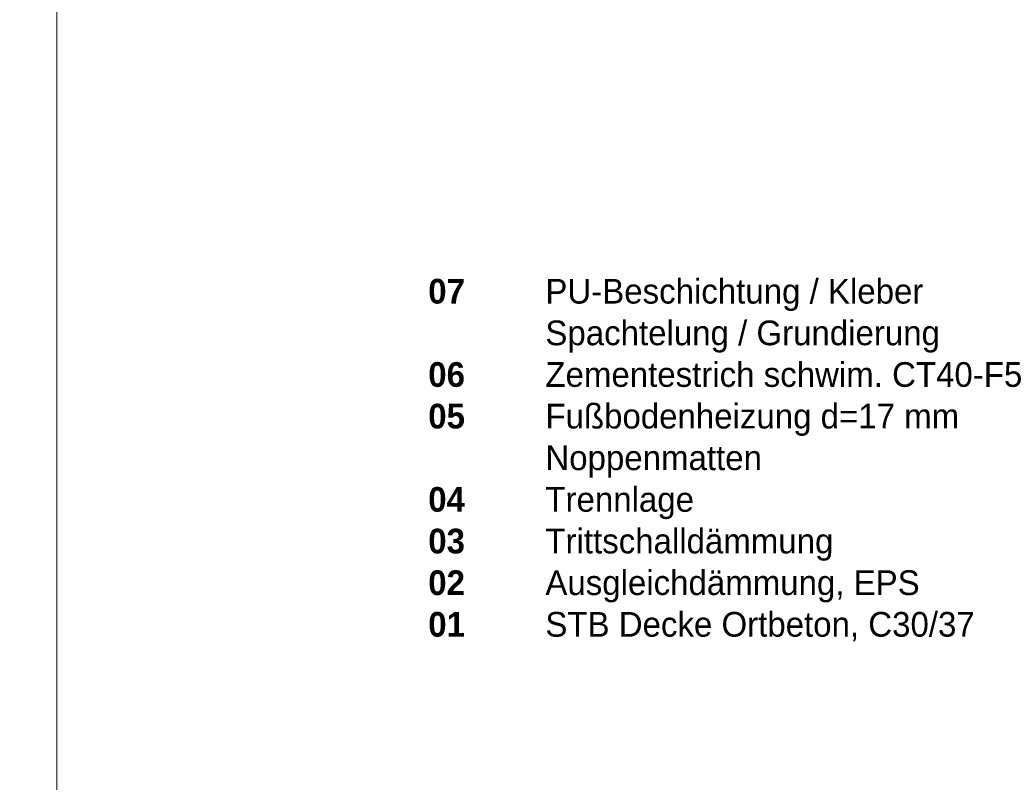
# Model space of a CAD drawing. Header units: metres. Extents: x 0.9 to 30.1, y -10.7 to 8.6.
# Tile 174 of 256: x 10 to 11, y 0 to 0.8. Entities that reach past the tile are written whole.
import ezdxf

# ---------------------------------------------------------------- set-up
doc = ezdxf.new("R2010")
doc.units = ezdxf.units.M
doc.layers.add('Keine', color=7, linetype='Continuous', lineweight=9)
doc.styles.add('Arial (bold)', font='arialbd.ttf')

msp = doc.modelspace()

# ---------------------------------------------------------------- linework, layer by layer
at = {"layer": 'Keine', "color": 255, "flags": 128}
for points in [[(8, 1.8), (10, 1.8), (10, -0.6), (8, -0.6)], [(10, 1.8), (12, 1.8), (12, -0.6), (10, -0.6)]]:
    msp.add_lwpolyline(points, close=True, dxfattribs=at)

# ---------------------------------------------------------------- texts
at = {"layer": 'Keine', "color": 7, "insert": (10.3794, 0.50632), "char_height": 0.0252181, "attachment_point": 1, "line_spacing_factor": 1.011258, "style": 'Arial (bold)'}
msp.add_mtext('\\pxt4.957;07^I{\\fArial|b0|i0|c0|p0;PU-Beschichtung / Kleber\\P^ISpachtelung / Grundierung}{\\fArial|b0|i0|c0|p0;\\H1.2x;\\P}06{\\fArial|b0|i0|c0|p0;\\H1.2x;^I}{\\fArial|b0|i0|c0|p0;Zementestrich schwim. }{\\fArial|b0|i0|c0|p0;CT40-F5}{\\fArial|b0|i0|c0|p0;\\P}05{\\fArial|b0|i0|c0|p0; ^IFußbodenheizung d=17 mm \\P     ^INoppenmatten}{\\fArial|b0|i0|c0|p0;\\C1;\\P}04{\\fArial|b0|i0|c0|p0; ^ITrennlage\\P}03{\\fArial|b0|i0|c0|p0; ^ITrittschalldämmung\\P}02{\\fArial|b0|i0|c0|p0; ^IAusgleichdämmung, EPS}{\\fArial|b0|i0|c0|p0;\\P}01{\\fArial|b0|i0|c0|p0; ^ISTB Decke Ortbeton, C30/37}', dxfattribs=at)

doc.saveas('drawing.dxf')
